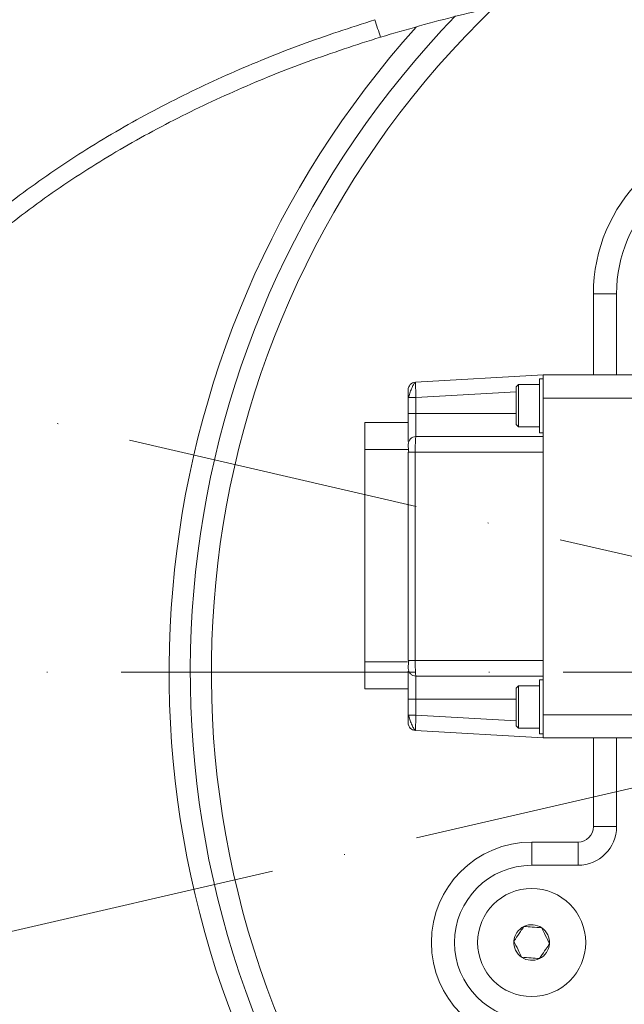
# Model space of a CAD drawing. Header units: millimetres. Extents: x 19214 to 26510, y -7957 to -532.
# Tile 13 of 150: x 21764 to 21842, y -5445 to -5318. Entities that reach past the tile are written whole.
import ezdxf

# ---------------------------------------------------------------- set-up
doc = ezdxf.new("R2010")
doc.units = ezdxf.units.MM
doc.header["$LTSCALE"] = 0.3175
doc.linetypes.add('ACAD_ISO10W100', pattern=[18, 12, -3, 0, -3])
for name, color, linetype, lineweight in [('1轮廓实线层', 7, 'Continuous', 18), ('7标注层', 4, 'Continuous', 13), ('中心线', 4, 'ACAD_ISO10W100', 20)]:
    doc.layers.add(name, color=color, linetype=linetype, lineweight=lineweight)

msp = doc.modelspace()

# ---------------------------------------------------------------- linework, layer by layer
at = {"layer": '1轮廓实线层', "ltscale": 10}
for p, q in [((21841.016, -5353.322), (21838.016, -5353.322)), ((21838.016, -5363.822), (21838.016, -5353.322)), ((21841.016, -5363.822), (21841.016, -5353.322)), ((21814.959, -5364.768), (21831.516, -5363.822)), ((21831.518, -5364.322), (21831.013, -5364.322)), ((21831.016, -5364.322), (21831.016, -5367.822)), ((21831.516, -5363.822), (21831.516, -5366.822)), ((21843.016, -5363.822), (21831.516, -5363.822)), ((21814.016, -5365.767), (21814.016, -5366.768)), ((21814.959, -5364.768), (21814.961, -5364.849)), ((21828.316, -5365.072), (21828.014, -5365.375)), ((21828.016, -5365.372), (21828.016, -5367.822)), ((21831.019, -5365.072), (21828.316, -5365.072)), ((21828.316, -5365.072), (21828.316, -5370.572)), ((21815.016, -5366.768), (21814.016, -5366.768)), ((21814.016, -5366.768), (21814.016, -5368.822)), ((21828.016, -5366.026), (21815.016, -5366.768)), ((21815.016, -5366.768), (21815.016, -5368.822)), ((21831.516, -5373.822), (21831.516, -5366.822)), ((21831.516, -5366.822), (21843.016, -5366.822)), ((21828.016, -5367.822), (21828.016, -5370.272)), ((21831.016, -5367.822), (21831.016, -5371.322)), ((21814.016, -5368.822), (21815.016, -5368.822)), ((21814.016, -5368.822), (21814.016, -5372.472)), ((21815.016, -5371.822), (21815.016, -5368.822)), ((21815.016, -5368.822), (21828.016, -5368.822)), ((21808.416, -5369.972), (21814.016, -5369.972)), ((21808.416, -5369.972), (21808.416, -5373.472)), ((21828.014, -5370.27), (21828.316, -5370.572)), ((21828.316, -5370.572), (21831.019, -5370.572)), ((21815.016, -5371.822), (21831.516, -5371.822)), ((21831.013, -5371.322), (21831.516, -5371.322)), ((21814.016, -5372.822), (21814.016, -5372.9)), ((21808.416, -5373.472), (21814.016, -5373.472)), ((21808.416, -5373.472), (21808.416, -5400.972)), ((21814.016, -5373.822), (21814.016, -5400.822)), ((21814.931, -5373.822), (21814.016, -5373.822)), ((21814.931, -5373.822), (21814.931, -5400.822)), ((21831.516, -5373.822), (21814.931, -5373.822)), ((21831.516, -5400.822), (21831.516, -5373.822)), ((21808.416, -5400.972), (21808.416, -5404.472)), ((21808.416, -5400.972), (21813.926, -5400.972)), ((21814.084, -5400.822), (21814.016, -5400.822)), ((21814.931, -5400.822), (21831.516, -5400.822)), ((21831.516, -5407.822), (21831.516, -5400.822)), ((21814.016, -5401.747), (21814.016, -5401.822)), ((21814.016, -5402.172), (21814.016, -5405.822)), ((21815.016, -5402.822), (21831.516, -5402.822)), ((21815.016, -5405.822), (21815.016, -5402.822)), ((21831.516, -5403.322), (21831.013, -5403.322)), ((21831.016, -5403.322), (21831.016, -5406.822)), ((21808.416, -5404.472), (21814.016, -5404.472)), ((21828.316, -5404.072), (21828.014, -5404.375)), ((21828.016, -5404.372), (21828.016, -5406.822)), ((21831.019, -5404.072), (21828.316, -5404.072)), ((21828.316, -5404.072), (21828.316, -5409.572)), ((21815.016, -5405.822), (21814.016, -5405.822)), ((21814.016, -5405.822), (21814.016, -5407.876)), ((21815.016, -5405.822), (21815.016, -5407.876)), ((21828.016, -5405.822), (21815.016, -5405.822)), ((21828.016, -5406.822), (21828.016, -5409.272)), ((21831.016, -5406.822), (21831.016, -5410.322)), ((21843.016, -5407.822), (21831.516, -5407.822)), ((21831.516, -5407.822), (21831.516, -5410.822)), ((21814.016, -5407.876), (21815.016, -5407.876)), ((21814.016, -5407.876), (21814.016, -5408.878)), ((21815.016, -5407.876), (21828.016, -5408.619)), ((21831.516, -5410.822), (21814.959, -5409.876)), ((21828.014, -5409.27), (21828.316, -5409.572)), ((21828.316, -5409.572), (21831.019, -5409.572)), ((21831.013, -5410.322), (21831.518, -5410.322)), ((21831.516, -5410.822), (21843.016, -5410.822)), ((21838.016, -5422.322), (21838.016, -5410.822)), ((21841.016, -5422.322), (21841.016, -5410.822)), ((21841.016, -5422.322), (21838.016, -5422.322)), ((21830.016, -5424.322), (21836.016, -5424.322)), ((21830.016, -5424.322), (21830.016, -5427.322)), ((21836.016, -5424.322), (21836.016, -5427.322)), ((21836.016, -5427.322), (21830.016, -5427.322))]:
    msp.add_line(p, q, dxfattribs=at)
msp.add_circle((21830.016, -5437.322), 7, dxfattribs=at)
at = {"layer": '1轮廓实线层', "lineweight": 20, "ltscale": 10}
for centre, radius, start, end in [((21908.016, -5402.322), 122.236, 135.96121, 211.86856), ((21908.016, -5402.322), 119.5, 133.8526, 212.56416), ((21859.064, -5303.373), 51.427, 196.33654, 198.96762), ((21908.016, -5402.322), 124.973, 138.0577, 212.06121), ((21859.016, -5353.322), 21, 90, 180), ((21859.016, -5353.322), 18, 90, 180), ((21815.016, -5365.767), 1, 93.27049, 180), ((21815.016, -5372.822), 1, 90, 180), ((21815.016, -5408.878), 1, 180, 266.72951), ((21836.016, -5422.322), 5, 270, 0), ((21836.016, -5422.322), 2, 270, 0), ((21830.016, -5437.322), 13, 90, 270), ((21830.016, -5437.322), 10, 90, 270), ((21830.016, -5437.322), 2.309, 115.72435, 175.72435), ((21830.016, -5437.322), 2.309, 55.72435, 115.72435), ((21830.016, -5437.322), 2.309, 355.72435, 55.72435), ((21830.016, -5437.322), 2.309, 175.72435, 235.72435), ((21830.016, -5437.322), 2.309, 295.72435, 355.72435), ((21830.016, -5437.322), 2.309, 235.72435, 295.72435)]:
    msp.add_arc(centre, radius, start, end, dxfattribs=at)
at = {"layer": '1轮廓实线层', "ltscale": 10}
for points, knots in [([(21884.687, -5312.06), (21882.186, -5311.904), (21877.19, -5311.593), (21868.798, -5311.456), (21859.886, -5311.658), (21850.479, -5312.285), (21840.697, -5313.386), (21830.665, -5315.027), (21820.504, -5317.19), (21813.792, -5319.121), (21810.429, -5320.089)], [0, 0, 0, 0, 29082.1386878, 58099.9479246, 87111.333561, 115864.0562015, 144674.5002028, 173626.1873024, 202364.3082723, 231208.6147355, 231208.6147355, 231208.6147355, 231208.6147355]), ([(21728.749, -5396.58), (21729.067, -5394.079), (21729.703, -5389.075), (21731.767, -5381.81), (21734.548, -5374.841), (21738.427, -5367.489), (21743.551, -5359.946), (21750.054, -5352.385), (21757.274, -5345.54), (21765.102, -5339.359), (21773.389, -5333.845), (21782.039, -5328.966), (21790.994, -5324.689), (21800.202, -5320.931), (21806.535, -5318.872), (21809.713, -5317.838)], [0, 0, 0, 0, 22991.3420277, 45998.9118175, 68830.562392, 91590.602655, 122045.0270383, 152259.476717, 182892.6684665, 213108.4352275, 243476.8975411, 273839.8932334, 303741.8922276, 333975.0229112, 364431.2301808, 364431.2301808, 364431.2301808, 364431.2301808]), ([(21810.429, -5320.089), (21807.287, -5321.105), (21801.026, -5323.129), (21791.901, -5326.829), (21783.049, -5331.03), (21774.506, -5335.818), (21766.315, -5341.227), (21758.593, -5347.282), (21751.466, -5353.995), (21745.071, -5361.374), (21740.031, -5368.752), (21736.235, -5375.914), (21733.529, -5382.672), (21731.537, -5389.675), (21730.923, -5394.48), (21730.619, -5396.868)], [0, 0, 0, 0, 30724.9722341, 61210.5652652, 91569.702166, 121931.8638072, 152457.333365, 183134.9704964, 213562.4206223, 243962.5193763, 274420.1993117, 297042.0309102, 319682.2957312, 342383.1336908, 364790.1356486, 364790.1356486, 364790.1356486, 364790.1356486]), ([(21814.96, -5364.81), (21814.918, -5364.843), (21814.833, -5364.908), (21814.702, -5365.094), (21814.573, -5365.329), (21814.449, -5365.605), (21814.334, -5365.905), (21814.233, -5366.21), (21814.147, -5366.505), (21814.105, -5366.682), (21814.085, -5366.768)], [0, 0, 0, 0, 31496.5639638, 62531.2400455, 93022.4600925, 122776.2274105, 151564.6054482, 179202.7680021, 205595.5351594, 230733.2846575, 230733.2846575, 230733.2846575, 230733.2846575]), ([(21814.961, -5364.849), (21814.962, -5364.863), (21814.963, -5364.895), (21814.968, -5365.09), (21814.977, -5365.395), (21814.989, -5365.813), (21815.003, -5366.306), (21815.012, -5366.608), (21815.016, -5366.768)], [0, 0, 0, 0, 21333.0104878, 47449.1971379, 74454.0922808, 117936.9917209, 145544.7344125, 177005.5721155, 177005.5721155, 177005.5721155, 177005.5721155]), ([(21815.016, -5371.822), (21815.009, -5371.834), (21814.996, -5371.854), (21814.975, -5372.039), (21814.958, -5372.332), (21814.944, -5372.717), (21814.934, -5373.182), (21814.932, -5373.569), (21814.931, -5373.822)], [0, 0, 0, 0, 27167.8539031, 51007.7687096, 88554.5891157, 111868.0052144, 134412.5735407, 177006.748761, 177006.748761, 177006.748761, 177006.748761]), ([(21814.016, -5372.91), (21814.017, -5372.931), (21814.018, -5372.975), (21814.03, -5373.168), (21814.049, -5373.45), (21814.069, -5373.695), (21814.079, -5373.822)], [0, 0, 0, 0, 27251.3428977, 56663.3058744, 88493.5506826, 123260.5336486, 123260.5336486, 123260.5336486, 123260.5336486]), ([(21814.079, -5400.822), (21814.069, -5400.95), (21814.049, -5401.194), (21814.03, -5401.477), (21814.018, -5401.669), (21814.017, -5401.713), (21814.016, -5401.735)], [0, 0, 0, 0, 34767.2732778, 66597.8812677, 96010.2865553, 123262.1472208, 123262.1472208, 123262.1472208, 123262.1472208]), ([(21814.931, -5400.822), (21814.932, -5401.075), (21814.934, -5401.462), (21814.944, -5401.928), (21814.958, -5402.312), (21814.975, -5402.606), (21814.996, -5402.79), (21815.009, -5402.811), (21815.016, -5402.822)], [0, 0, 0, 0, 42592.8525444, 65137.4272888, 88451.2991567, 125996.3377149, 149836.3734454, 177005.0255146, 177005.0255146, 177005.0255146, 177005.0255146]), ([(21814.085, -5407.876), (21814.105, -5407.962), (21814.147, -5408.139), (21814.233, -5408.434), (21814.334, -5408.739), (21814.449, -5409.039), (21814.573, -5409.316), (21814.702, -5409.551), (21814.833, -5409.736), (21814.918, -5409.802), (21814.96, -5409.835)], [0, 0, 0, 0, 25138.1487872, 51531.3472024, 79169.971813, 107958.839855, 137713.1202109, 168204.870192, 199240.0874177, 230737.2002415, 230737.2002415, 230737.2002415, 230737.2002415]), ([(21815.016, -5407.876), (21815.012, -5408.037), (21815.003, -5408.338), (21814.989, -5408.832), (21814.977, -5409.248), (21814.968, -5409.558), (21814.961, -5409.808), (21814.96, -5409.849), (21814.959, -5409.876)], [0, 0, 0, 0, 27161.5625918, 50997.1535531, 88540.7896748, 111855.5646088, 134403.5044305, 177007.8797458, 177007.8797458, 177007.8797458, 177007.8797458]), ([(21731.069, -5411.429), (21731.503, -5413.729), (21732.376, -5418.35), (21734.66, -5425.024), (21737.578, -5431.44), (21741.523, -5438.225), (21746.634, -5445.211), (21753.007, -5452.2), (21760.035, -5458.566), (21767.599, -5464.317), (21775.584, -5469.466), (21783.887, -5474.036), (21792.477, -5478.06), (21801.323, -5481.617), (21807.386, -5483.574), (21810.429, -5484.556)], [0, 0, 0, 0, 22498.1325067, 45203.716714, 67772.326407, 90420.5537218, 120881.0499646, 151215.7471603, 181640.8148456, 212292.2728111, 242739.185074, 273050.5309056, 303372.0563897, 333823.2070535, 364509.1055129, 364509.1055129, 364509.1055129, 364509.1055129]), ([(21809.713, -5486.806), (21806.635, -5485.807), (21800.501, -5483.816), (21791.574, -5480.203), (21782.883, -5476.106), (21774.474, -5471.447), (21766.395, -5466.198), (21758.729, -5460.327), (21751.612, -5453.837), (21745.133, -5446.678), (21739.94, -5439.535), (21735.913, -5432.571), (21732.922, -5425.962), (21730.567, -5419.053), (21729.665, -5414.256), (21729.213, -5411.854)], [0, 0, 0, 0, 30500.9418695, 60780.4957281, 90735.684096, 121114.7832855, 151507.4599279, 181765.1408912, 212441.5074166, 242673.7741462, 273199.5065897, 296028.2292963, 318831.0243334, 341830.9906, 364896.6560189, 364896.6560189, 364896.6560189, 364896.6560189]), ([(21829.014, -5435.242), (21828.863, -5435.464), (21828.497, -5436.001), (21828.048, -5436.659), (21827.774, -5437.061), (21827.713, -5437.15)], [0, 0, 0, 0, 34856.886105, 84258.0312011, 98463.2933321, 98463.2933321, 98463.2933321, 98463.2933321]), ([(21831.317, -5435.414), (21830.905, -5435.383), (21830.136, -5435.326), (21829.37, -5435.268), (21829.014, -5435.242)], [0, 0, 0, 0, 37221.4236019, 69615.6107975, 69615.6107975, 69615.6107975, 69615.6107975]), ([(21832.319, -5437.495), (21832.14, -5437.123), (21831.805, -5436.428), (21831.472, -5435.736), (21831.317, -5435.414)], [0, 0, 0, 0, 37226.7538877, 69625.5800858, 69625.5800858, 69625.5800858, 69625.5800858]), ([(21827.713, -5437.15), (21827.892, -5437.522), (21828.227, -5438.217), (21828.561, -5438.909), (21828.716, -5439.231)], [0, 0, 0, 0, 37215.2404234, 69604.0463353, 69604.0463353, 69604.0463353, 69604.0463353]), ([(21831.019, -5439.403), (21831.08, -5439.313), (21831.353, -5438.912), (21831.802, -5438.254), (21832.168, -5437.717), (21832.319, -5437.495)], [0, 0, 0, 0, 14209.309179, 63624.528553, 98491.3453085, 98491.3453085, 98491.3453085, 98491.3453085]), ([(21828.716, -5439.231), (21829.127, -5439.261), (21829.897, -5439.319), (21830.662, -5439.376), (21831.019, -5439.403)], [0, 0, 0, 0, 37220.5720319, 69614.0180974, 69614.0180974, 69614.0180974, 69614.0180974])]:
    msp.add_open_spline(points, degree=3, knots=knots, dxfattribs=at)
for points in [[(21814.931, -5400.822), (21814.809, -5400.822), (21814.566, -5400.822), (21814.257, -5400.822), (21814.142, -5400.822), (21814.084, -5400.822)], [(21814.016, -5401.822), (21814.031, -5401.953), (21814.061, -5402.215), (21814.293, -5402.546), (21814.623, -5402.777), (21814.885, -5402.807), (21815.016, -5402.822)]]:
    msp.add_open_spline(points, degree=3, dxfattribs=at)
at = {"layer": '7标注层', "ltscale": 10}
msp.add_arc((21908.016, -5402.322), 534.257, 193, 167, dxfattribs=at)
at = {"layer": '中心线', "ltscale": 10}
for p, q in [((21387.452, -5282.141), (21908.016, -5402.322)), ((21908.016, -5402.322), (21387.452, -5522.504)), ((21490.573, -5402.322), (23078.253, -5402.322))]:
    msp.add_line(p, q, dxfattribs=at)

doc.saveas('drawing.dxf')
